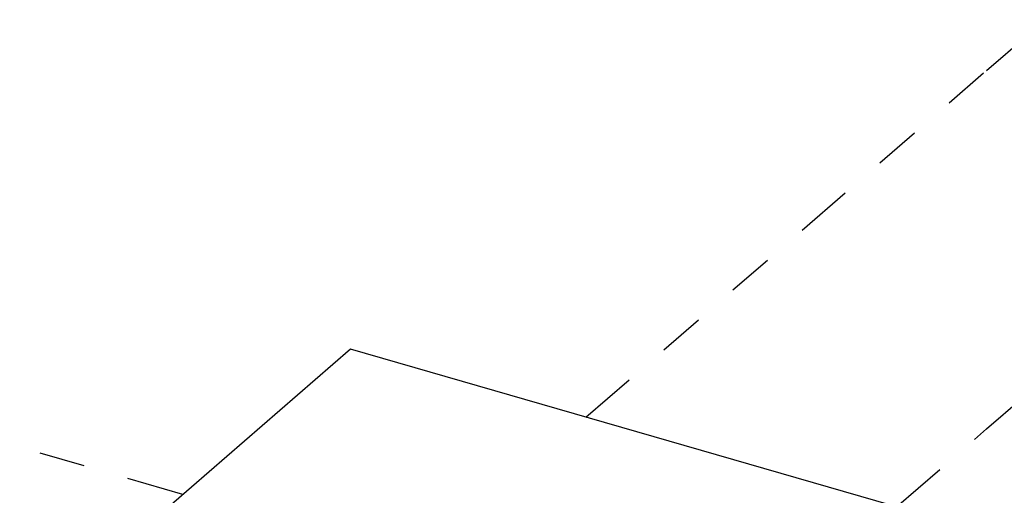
# Model space of a CAD drawing. Extents: x 0.3 to 39, y 0.1 to 10.9.
# Tile 23 of 26: x 31 to 33.2, y 7.4 to 8.4. Entities that reach past the tile are written whole.
import ezdxf

# ---------------------------------------------------------------- set-up
doc = ezdxf.new("R2010")
doc.units = 0
doc.header["$LTSCALE"] = 0.5
doc.header["$MEASUREMENT"] = 0
doc.linetypes.add('ONS_PHANTOM', pattern=[0.5, 0.25, -0.05, 0.05, -0.05, 0.05, -0.05])
doc.layers.add('EXPLODE_LINES', color=7, linetype='ONS_PHANTOM')
doc.layers.add('VISIBLE', color=7, linetype='CONTINUOUS')

msp = doc.modelspace()

# ---------------------------------------------------------------- linework, layer by layer
at = {"layer": 'EXPLODE_LINES'}
for p, q in [((33.1124, 8.3076), (34.0815, 9.1469)), ((32.2367, 7.5493), (33.1124, 8.3076)), ((33.1124, 7.5234), (33.19, 7.5907)), ((31.3558, 7.3802), (30.7833, 7.5455)), ((32.9158, 7.3532), (33.1124, 7.5234))]:
    msp.add_line(p, q, dxfattribs=at)
at = {"layer": 'VISIBLE'}
for p, q in [((31.7224, 7.6977), (30.999, 7.0712)), ((32.9413, 7.3459), (31.7224, 7.6977))]:
    msp.add_line(p, q, dxfattribs=at)

doc.saveas('drawing.dxf')
